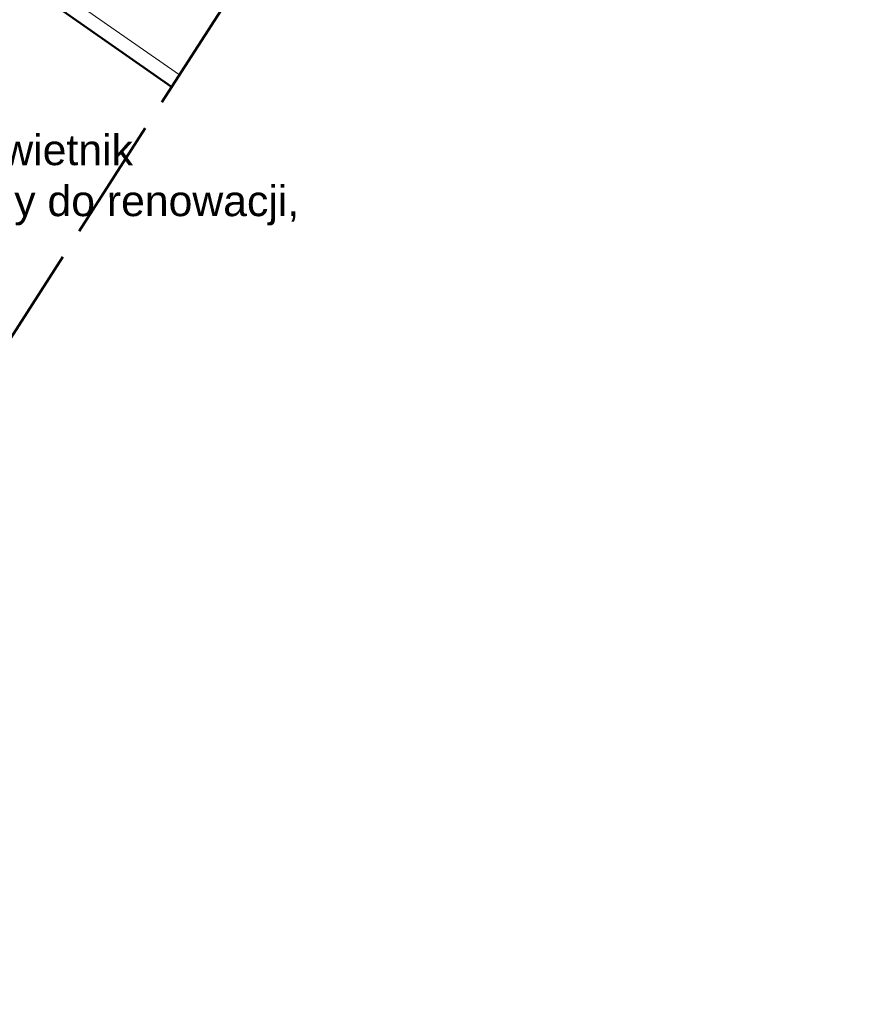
# Model space of a CAD drawing. Extents: x 5477758 to 5478338, y 5918274 to 5918502.
# Tile 26 of 155: x 5477949 to 5477977, y 5918314 to 5918347. Entities that reach past the tile are written whole.
import ezdxf
from ezdxf import colors
from ezdxf.entities.mleader import LeaderData, LeaderLine
from ezdxf.math import Vec2, Vec3

# ---------------------------------------------------------------- set-up
doc = ezdxf.new("R2010")
doc.units = 0
doc.linetypes.add('PRZER2-1', pattern=[3, 2, -1])
doc.linetypes.add('PRZER4-1', pattern=[5, 4, -1])
for name, color, linetype, lineweight in [('0_OPISY', 1, 'CONTINUOUS', 0), ('GESBZO', 7, 'CONTINUOUS', 50), ('GSSKOD', 7, 'PRZER2-1', 18), ('GULGPR', 2, 'CONTINUOUS', 18)]:
    doc.layers.add(name, color=color, linetype=linetype, lineweight=lineweight)
doc.layers.add('kołnierz', color=11, linetype='CONTINUOUS', lineweight=70, plot=False)
doc.styles.get("Standard").update_dxf_attribs({"font": 'TXT.SHX'})

msp = doc.modelspace()

# ---------------------------------------------------------------- linework, layer by layer
at = {"layer": 'GESBZO', "color": 7, "linetype": 'Continuous', "lineweight": 50}
msp.add_lwpolyline([(5477912.816, 5918360.152), (5477918.892, 5918368.876), (5477953.955, 5918344.371)], dxfattribs=at)
at = {"layer": 'GSSKOD', "color": 7, "linetype": 'PRZER2-1', "lineweight": 18, "ltscale": 0.5}
msp.add_lwpolyline([(5477953.955, 5918344.371), (5477918.892, 5918368.876), (5477912.816, 5918360.152), (5477909.863, 5918355.582), (5477916.678, 5918350.56), (5477917.405, 5918351.474), (5477927.496, 5918344.442), (5477926.88, 5918343.51), (5477932.252, 5918339.779), (5477929.362, 5918324.071), (5477935.927, 5918319.225), (5477938.124, 5918320.534), (5477940.031, 5918323.232), (5477938.216, 5918324.426), (5477940.878, 5918328.21), (5477941.747, 5918327.531), (5477940.015, 5918324.991), (5477941.068, 5918324.27)], dxfattribs=at)
at = {"layer": 'GULGPR', "color": 2, "linetype": 'Continuous', "lineweight": 18}
msp.add_lwpolyline([(5477954.213, 5918344.773), (5477940.897, 5918354.021), (5477940.66, 5918353.662)], dxfattribs=at)
at = {"layer": 'kołnierz', "linetype": 'PRZER4-1', "lineweight": 50}
msp.add_lwpolyline([(5477977.309, 5918380.798), (5477954.837, 5918395.479), (5477993.178, 5918463.057), (5477934.574, 5918496.308), (5477890.354, 5918424.446), (5477901.969, 5918417.467), (5477859.483, 5918348.301), (5477882.168, 5918332.75), (5477926.647, 5918301.778)], close=True, dxfattribs=at)

# ---------------------------------------------------------------- leaders
at = {"layer": '0_OPISY', "color": 1}
ml = msp.add_multileader_mtext('Standard', dxfattribs=at)
ml.set_content('{\\fArial|b0|i0|c238|p0;Murowany kwietnik\\Pprzeznaczony do renowacji, \\Pkonserwacji}', color=1)
ml.set_leader_properties()
ml.build(insert=Vec2(0, 0))
ml.multileader.update_dxf_attribs({"text_right_attachment_type": 6, "arrow_head_size": 2})
ctx = ml.context
ctx.base_point, ctx.char_height, ctx.arrow_head_size, ctx.plane_origin = Vec3(5477938.892, 5918342.167), 1, 2, Vec3(5477998.566, 5918324.679, 30.5)
ctx.right_attachment = 6
notes = []
notes.append((ctx, [(0, (1, 1, 0), (5477936.347, 5918342.167), (1, 0), 2.544, [(0, [(5477928.975, 5918336.781)], 0, [])])]))
ctx.mtext.insert, ctx.mtext.flow_direction = Vec3(5477940.892, 5918342.814), 5
for ctx, leaders in notes:
    for number, flags, end, landing, length, lines in leaders:
        leader = LeaderData()
        leader.index, (leader.has_last_leader_line, leader.has_dogleg_vector, leader.attachment_direction) = number, flags
        leader.last_leader_point, leader.dogleg_vector, leader.dogleg_length = Vec3(end), Vec3(landing), length
        for number, points, colour, breaks in lines:
            line = LeaderLine()
            line.index, line.vertices, line.color, line.breaks = number, Vec3.list(points), colors.encode_raw_color(colour), breaks
            leader.lines.append(line)
        ctx.leaders.append(leader)

doc.saveas('drawing.dxf')
